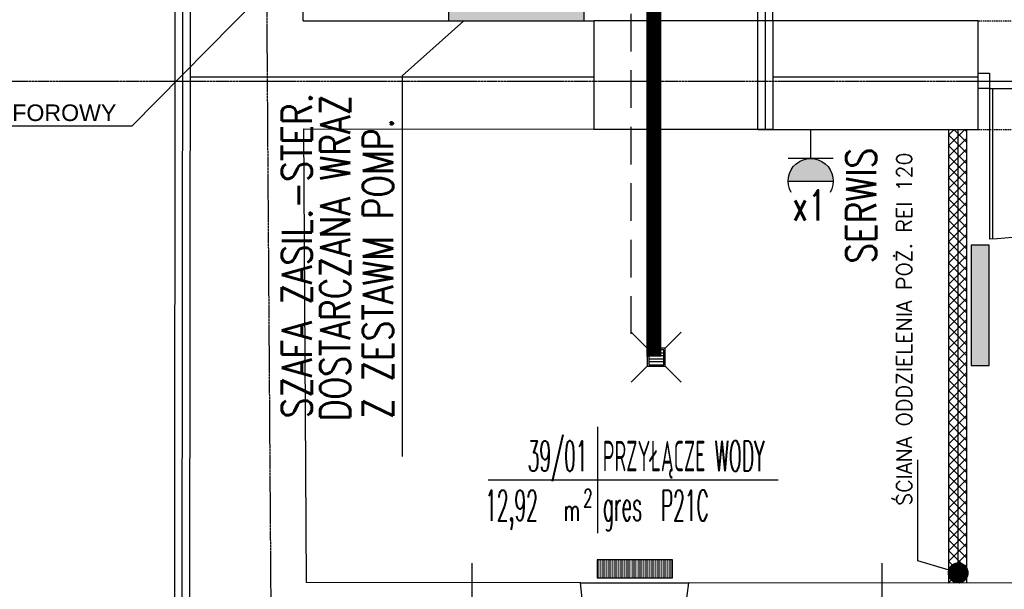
# Model space of a CAD drawing. Header units: inches. Extents: x -145354 to -97635, y 38777 to 78670.
# Tile 23 of 231: x -139867 to -139213, y 40824 to 41202. Entities that reach past the tile are written whole.
import ezdxf
from ezdxf.enums import TextEntityAlignment as Align

# ---------------------------------------------------------------- set-up
doc = ezdxf.new("R2010")
doc.units = ezdxf.units.IN
doc.header["$MEASUREMENT"] = 0
doc.linetypes.add('CENTER', pattern=[2, 1.25, -0.25, 0.25, -0.25])
doc.linetypes.add('DASHED2', pattern=[0.375, 0.25, -0.125])
doc.layers.get('0').update_dxf_attribs({"color": 101})
for name, color, linetype in [('Cieniutko', 8, 'Continuous'), ('Drz---drzwi', 5, 'Continuous'), ('E-OPIS_POM', 6, 'Continuous'), ('E35', 6, 'Continuous'), ('E50', 3, 'Continuous'), ('E50_kor', 3, 'Continuous'), ('Ins-kan', 54, 'Continuous'), ('Ins-ppoz-opis', 240, 'Continuous'), ('Ins-wod', 152, 'Continuous'), ('Mks-podposadzkowa', 230, 'Continuous'), ('Okn---okna', 5, 'Continuous'), ('Os-osie glowne', 8, 'CENTER'), ('Sc-cegla pelna', 32, 'Continuous'), ('Sc-gk', 120, 'Continuous'), ('Sc-gk-hatch', 8, 'Continuous'), ('Sc-izolacja term-obrys', 132, 'Continuous'), ('Sc-izolacja term-styropian', 151, 'STYROPIAN-KA'), ('Sc-nad', 5, 'DASHED2'), ('Wym-zew', 9, 'Continuous'), ('Wyp-grzejniki', 56, 'Continuous')]:
    doc.layers.add(name, color=color, linetype=linetype)
doc.layers.add('ha_sc_proj', color=251, linetype='Continuous', lineweight=13)
doc.layers.get('Wym-zew').off()
doc.styles.add('KA wymiar', font='romans.shx', dxfattribs={"width": 0.6})
doc.styles.add('ROMANS', font='romans', dxfattribs={"width": 0.85})
doc.styles.add('TYTUL2', font='ARIAL.TTF')
doc.linetypes.add('BATTING', pattern='A,0.0001,-0.1,[134,ltypeshp.shx,S=0.1,R=0,X=-0.1,Y=0],-0.2,[134,ltypeshp.shx,S=0.1,R=180,X=0.1,Y=0],-0.1', length=0.4001)
doc.linetypes.add('STYROPIAN-KA', pattern='A,0.0001,-0.1,[135,ltypeshp.shx,S=0.1,R=0,X=-0.1,Y=0],0,[135,ltypeshp.shx,S=0.1,R=180,X=0.1,Y=0],-0.1', length=0.2001)
doc.linetypes.add('ZIGZAG', pattern='A,0.00254,-5.08,[131,ltypeshp.shx,S=5.08,R=0,X=-5.08,Y=0],-10.16,[131,ltypeshp.shx,S=5.08,R=180,X=5.08,Y=0],-5.08', length=20.32254)
doc.dimstyles.new('KA wymiar', dxfattribs={"dimscale": 50, "dimtxt": 0.23, "dimasz": 0.14, "dimexe": 0, "dimexo": 0, "dimgap": 0.08, "dimtad": 1, "dimdec": 1, "dimrnd": 0.5, "dimzin": 9, "dimdsep": 46, "dimtxsty": 'KA wymiar', "dimblk1": 'UKOS', "dimblk2": 'UKOS', "dimsah": 1, "dimcen": 0.2, "dimse1": 1, "dimse2": 1, "dimclrd": 256, "dimclre": 256, "dimclrt": 2, "dimadec": 3, "dimazin": 0, "dimtfac": 1, "dimtdec": 1, "dimtix": 1, "dimtmove": 2, "dimatfit": 3, "dimldrblk": 'DOT', "dimfxl": 0, "dimtolj": 1, "dimtzin": 9, "dimarcsym": 0})

# ---------------------------------------------------------------- blocks, each defined once
blk = doc.blocks.new('pow')
for p, q in [((0, 0.5229), (0, -0.5229)), ((-1.0753, 0), (1.7797, 0))]:
    blk.add_line(p, q)
at = {"style": 'KA wymiar', "width": 0.6}
for s, height, p in [('2', 0.18, (-0.1392, -0.2698)), ('m', 0.21, (-0.3332, -0.401))]:
    blk.add_text(s, height=height, dxfattribs=at).set_placement(p)
at = {"style": 'KA wymiar'}
for tag, width, p in [('01', 0.7, (-0.1311, 0.0844)), ('000.00', 0.6, (-0.3636, -0.401))]:
    blk.add_attdef(tag, text='', height=0.3, dxfattribs=dict(at, width=width)).set_placement(p, align=Align.RIGHT)
blk.add_attdef('POMIESZCZENIE', (0.0709, 0.0844), '', height=0.3, dxfattribs=at)
at = {"style": 'KA wymiar', "width": 0.8}
blk.add_attdef('POSADZKA', (0.0709, -0.401), '', height=0.3, dxfattribs=at)
blk = doc.blocks.new('G1')
at = {"layer": 'E35'}
blk.add_hatch(color=256, dxfattribs=at).paths.add_polyline_path([(10, 22.85), (-10, 22.85, 1)])
for p, q in [((-10, 22.85), (10, 22.85)), ((10, 12.85), (-10, 12.85))]:
    blk.add_line(p, q, dxfattribs=at)
blk.add_arc((0, 22.85), 10, 150, 30, dxfattribs=at)
at = {"layer": 'E50'}
blk.add_line((0, 12.85), (0, 0), dxfattribs=at)
blk = doc.blocks.new('_DKGJHF')
at = {"ltscale": 7}
for p, q in [((-21.08, -77), (35.92, -77)), ((-5, -147.5), (-105, -147.5)), ((-5, -145.5), (-104.98, -145.5))]:
    blk.add_line(p, q, dxfattribs=at)
for points in [[(5, -7.5), (5, 0), (-5, 0), (-5, -7.5)], [(5, -155), (5, -147.5), (-5, -147.5), (-5, -155)]]:
    blk.add_lwpolyline(points, close=True, dxfattribs=at)
for points in [[(-45, -7.5), (-5, -7.5)], [(-5, -147.5), (-5, -7.5)]]:
    blk.add_lwpolyline(points, dxfattribs=at)
for centre, radius, start, end in [((-5, -7.5), 40, 180, 270), ((-5, -147.5), 100, 90, 180)]:
    blk.add_arc(centre, radius, start, end)
blk = doc.blocks.new('_ODWODNIENIE_KRATKA')
for p, q in [((-12, 0), (-22.61, 10.61)), ((0, 0), (10.61, 10.61)), ((-11, -2.99), (-1, -2.99)), ((-1, -4.99), (-11, -4.99)), ((-22.61, -22.6), (-12, -11.99)), ((-11, -6.99), (-1, -6.99)), ((-1, -8.99), (-11, -8.99)), ((10.61, -22.6), (0, -11.99))]:
    blk.add_line(p, q)
for points in [[(0, -11.99), (0, 0), (-12, 0), (-12, -11.99)], [(-1, -10.99), (-1, -1), (-11, -1), (-11, -10.99)]]:
    blk.add_lwpolyline(points, close=True)
blk = doc.blocks.new('UKOS')
at = {"color": 1}
blk.add_line((0, 1), (0, -1), dxfattribs=at)
at = {"color": 8}
blk.add_line((1, 0), (-1, 0), dxfattribs=at)
at = {"color": 1, "const_width": 0.2}
blk.add_lwpolyline([(0.599, 0.599), (-0.599, -0.599)], dxfattribs=at)
blk = doc.blocks.new('G_80')
at = {"layer": 'Wyp-grzejniki'}
h = blk.add_hatch(dxfattribs=at)
h.set_pattern_fill('DOTS', color=256, scale=0.5, angle=90, style=0)
h.set_pattern_definition([(90, (-37823.9399, -77504.90915), (-0.79375, 0.396875), [0, -0.79375])])
h.paths.add_polyline_path([(80, -12), (80, 0), (0, 0), (0, -12)])
blk.add_lwpolyline([(0, 0), (0, -12), (80, -12), (80, 0)], close=True, dxfattribs=at)
blk = doc.blocks.new('G_50')
at = {"layer": 'Wyp-grzejniki'}
h = blk.add_hatch(dxfattribs=at)
h.set_pattern_fill('DOTS', color=256, scale=0.5, angle=180, style=0)
h.set_pattern_definition([(180, (77492.90915, -37873.9399), (-0.396875, -0.79375), [0, -0.79375])])
h.paths.add_polyline_path([(0, 0), (-12, 0), (-12, -50), (0, -50)])
blk.add_lwpolyline([(-12, -50), (0, -50), (0, 0), (-12, 0)], close=True, dxfattribs=at)

msp = doc.modelspace()

# ---------------------------------------------------------------- hatches: boundary and pattern name
at = {"layer": 'E50'}
msp.add_hatch(color=256, dxfattribs=at).paths.add_polyline_path([(-139582.12, 41231.16), (-139582.12, 41201.16), (-139492.12, 41201.16), (-139492.12, 41231.16)])
at = {"layer": 'ha_sc_proj', "linetype": 'Continuous', "ltscale": 10}
h = msp.add_hatch(dxfattribs=at)
h.set_pattern_fill('ANSI37', color=256, scale=40, style=0)
h.set_pattern_definition([(45, (0.613, 0), (-3.5355339, 3.5355339), []), (135, (0.613, 0), (-3.5355339, -3.5355339), [])])
h.paths.add_polyline_path([(-139237.85, 41128.98), (-139249.85, 41128.99), (-139249.85, 40828), (-139237.85, 40827.99)])

# ---------------------------------------------------------------- linework, layer by layer
at = {"layer": 'Cieniutko', "extrusion": (0, 0, -1)}
for p, q in [((-139600.52, 41325.49), (-139792.47, 41131.35)), ((-139792.47, 41131.35), (-139997.95, 41131.35))]:
    msp.add_line(p, q, dxfattribs=at)
at = {"layer": 'Cieniutko'}
for points in [[(-139566.57, 40841.24), (-139566.57, 40748.16)], [(-139294.25, 40841.24), (-139294.25, 40748.16)]]:
    msp.add_lwpolyline(points, dxfattribs=at)
at = {"layer": 'E35'}
for p, q in [((-139572, 41201.16), (-139613, 41164.56)), ((-139613, 41164.56), (-139613, 40912.06))]:
    msp.add_line(p, q, dxfattribs=at)
at = {"layer": 'E50'}
msp.add_lwpolyline([(-139582.12, 41201.16), (-139492.12, 41201.16), (-139492.12, 41231.16), (-139582.12, 41231.16)], close=True, dxfattribs=at)
at = {"layer": 'E50_kor', "linetype": 'DASHED2', "ltscale": 100}
msp.add_line((-139460.74, 40993.34), (-139460.74, 41555.59), dxfattribs=at)
at = {"layer": 'E50_kor', "const_width": 10}
msp.add_lwpolyline([(-139445.74, 40978.34), (-139445.74, 40978.34), (-139445.74, 41540.59)], dxfattribs=at)
at = {"layer": 'Ins-ppoz-opis', "linetype": 'ZIGZAG', "ltscale": 0.025}
msp.add_line((-139243.95, 41128.99), (-139243.95, 40828.97), dxfattribs=at)
for points in [[(-139485.65, 41163.72), (-139753.65, 41163.72)], [(-139230.38, 41163.72), (-139366.65, 41163.72)]]:
    msp.add_lwpolyline(points, dxfattribs=at)
at = {"layer": 'Mks-podposadzkowa'}
msp.add_line((-139444.19, 40983.92), (-139444.19, 41315.31), dxfattribs=at)
at = {"layer": 'Okn---okna'}
msp.add_line((-139494.4, 40828.26), (-139422.45, 40828.18), dxfattribs=at)
at = {"layer": 'Os-osie glowne'}
msp.add_line((-139697.36, 40431.76), (-139725.76, 44583.07), dxfattribs=at)
msp.add_lwpolyline([(-143378.77, 41161.16), (-138190.25, 41161.16)], dxfattribs=at)
at = {"layer": 'Sc-cegla pelna'}
for p, q in [((-139754.06, 40766.53), (-139753.35, 41447.44)), ((-139678.6, 41201.16), (-139679.64, 41380.39)), ((-139678.6, 41201.16), (-139485.65, 41201.16)), ((-139230.34, 41201.16), (-139366.65, 41201.16)), ((-139230.34, 41128.97), (-139230.34, 41201.16)), ((-139366.65, 41129.12), (-139230.34, 41128.97)), ((-139249.85, 40828), (-139249.85, 41128.99)), ((-139237.85, 40827.98), (-139237.85, 41128.97)), ((-139494.4, 40828.26), (-139676.43, 40828.45)), ((-139176.76, 40827.92), (-139422.45, 40828.18))]:
    msp.add_line(p, q, dxfattribs=at)
for points in [[(-139485.65, 41201.16), (-139485.65, 41129.24)], [(-139366.65, 41201.16), (-139366.65, 41129.12)], [(-139676.43, 40828.45), (-139678.18, 41129.45), (-139485.65, 41129.24)], [(-139489.72, 40766.25), (-139489.72, 40803.06), (-139491.72, 40803.05), (-139494.4, 40828.26)], [(-139427.72, 40766.19), (-139427.72, 40802.99), (-139425.84, 40803), (-139422.42, 40828.18)]]:
    msp.add_lwpolyline(points, dxfattribs=at)
at = {"layer": 'Sc-gk'}
for p, q in [((-139376.65, 41129.12), (-139376.65, 41429.16)), ((-139366.65, 41201.16), (-139366.65, 41429.16)), ((-139376.65, 41129.12), (-139366.65, 41129.12))]:
    msp.add_line(p, q, dxfattribs=at)
at = {"layer": 'Sc-gk-hatch', "linetype": 'BATTING', "ltscale": 0.22}
msp.add_line((-139371.65, 41129.12), (-139371.65, 41429.16), dxfattribs=at)
at = {"layer": 'Sc-izolacja term-obrys'}
msp.add_line((-139764.08, 40756.54), (-139763.39, 41410.1), dxfattribs=at)
at = {"layer": 'Sc-izolacja term-styropian', "linetype": 'BATTING', "ltscale": 0.25}
msp.add_line((-139759.07, 40761.54), (-139758.39, 41410.1), dxfattribs=at)
at = {"layer": 'Sc-nad', "ltscale": 4}
for p, q in [((-139230.34, 41201.16), (-139076.34, 41201.16)), ((-139230.34, 41128.97), (-139076.34, 41128.81))]:
    msp.add_line(p, q, dxfattribs=at)
at = {"layer": 'Sc-nad'}
for points in [[(-139366.65, 41201.16), (-139485.65, 41201.16)], [(-139366.65, 41129.12), (-139485.65, 41129.12)]]:
    msp.add_lwpolyline(points, dxfattribs=at)

# ---------------------------------------------------------------- block references
at = {"layer": 'Drz---drzwi', "xscale": -1, "rotation": 270}
msp.add_blockref('_DKGJHF', (-139075.34, 41161.33), dxfattribs=at)
at = {"layer": 'E-OPIS_POM'}
ref = msp.add_blockref('pow', (-139483.25, 40896.5), dxfattribs=dict(at, xscale=67.5, yscale=67.5, zscale=67.5))
ref.add_attrib('000.00', '12,92', dxfattribs={"layer": '0', "height": 20.25, "style": 'KA wymiar', "width": 0.448374}).set_placement((-139522.78, 40869.43), align=Align.RIGHT)
ref.add_attrib('01', '39/01', dxfattribs={"layer": '0', "height": 20.25, "style": 'KA wymiar', "width": 0.448374}).set_placement((-139489.87, 40902.19), align=Align.RIGHT)
ref.add_attrib('POMIESZCZENIE', 'PRZYŁĄCZE WODY', (-139479.68, 40902.19), dxfattribs={"layer": '0', "height": 20.25, "style": 'KA wymiar', "width": 0.448374})
ref.add_attrib('POSADZKA', 'gres  P21C', (-139479.68, 40869.43), dxfattribs={"layer": '0', "height": 20.25, "style": 'KA wymiar', "width": 0.448374})
at = {"layer": 'E35', "xscale": -1.5, "yscale": 1.5, "zscale": 1.5, "rotation": 180}
msp.add_blockref('G1', (-139341.58, 41129.09), dxfattribs=at)
at = {"layer": 'Ins-kan'}
msp.add_blockref('_ODWODNIENIE_KRATKA', (-139438.19, 40983.92), dxfattribs=at)
msp.add_blockref('_ODWODNIENIE_KRATKA', (-139438.19, 40983.92), dxfattribs=at)
at = {"layer": 'Wym-zew', "rotation": 90}
msp.add_blockref('G_50', (-139483.34, 40843.46), dxfattribs=at)
at = {"layer": 'Wyp-grzejniki', "rotation": 90}
msp.add_blockref('G_80', (-139234.97, 40972.36), dxfattribs=at)

# ---------------------------------------------------------------- texts
at = {"layer": 'E35', "style": 'ROMANS', "width": 0.8}
for s, p in [('DOSTARCZANA WRAZ', (-139657.45, 41043.8)), ('SZAFA ZASIL.-STER. ', (-139682.95, 41050.8)), ('Z ZESTAWM POMP.', (-139628.95, 41036.8)), ('SERWIS', (-139308.09, 41078.46))]:
    msp.add_text(s, height=20, rotation=90, dxfattribs=at).set_placement(p, align=Align.MIDDLE)
at = {"layer": 'E35', "style": 'ROMANS', "width": 0.7}
msp.add_text('x1', height=20, dxfattribs=at).set_placement((-139342.51, 41078.63), align=Align.MIDDLE)
at = {"layer": 'Ins-ppoz-opis', "linetype": 'ZIGZAG', "ltscale": 0.038, "insert": (-139279.49, 41113.75), "char_height": 10, "width": 330.3997, "attachment_point": 6, "rotation": 90, "line_spacing_factor": 0.333333}
msp.add_mtext('{\\Fromans|c238;ŚCIANA ODDZIELENIA POŻ. REI 120}', dxfattribs=at)
at = {"layer": 'Ins-wod', "style": 'TYTUL2'}
msp.add_text('ZESTAW HYDROFOROWY ', height=11, dxfattribs=at).set_placement((-139995.67, 41134.67))

# ---------------------------------------------------------------- leaders
at = {"layer": 'Ins-ppoz-opis', "ltscale": 0.038}
msp.add_leader([(-139243.63, 40834.75), (-139270.47, 40842.87), (-139270.47, 40909.9)], dimstyle='KA wymiar', override={"dimscale": 100, "dimgap": 0.0001, "dimtad": 0, "dimdec": 2, "dimtdec": 2}, dxfattribs=at)

doc.saveas('drawing.dxf')
